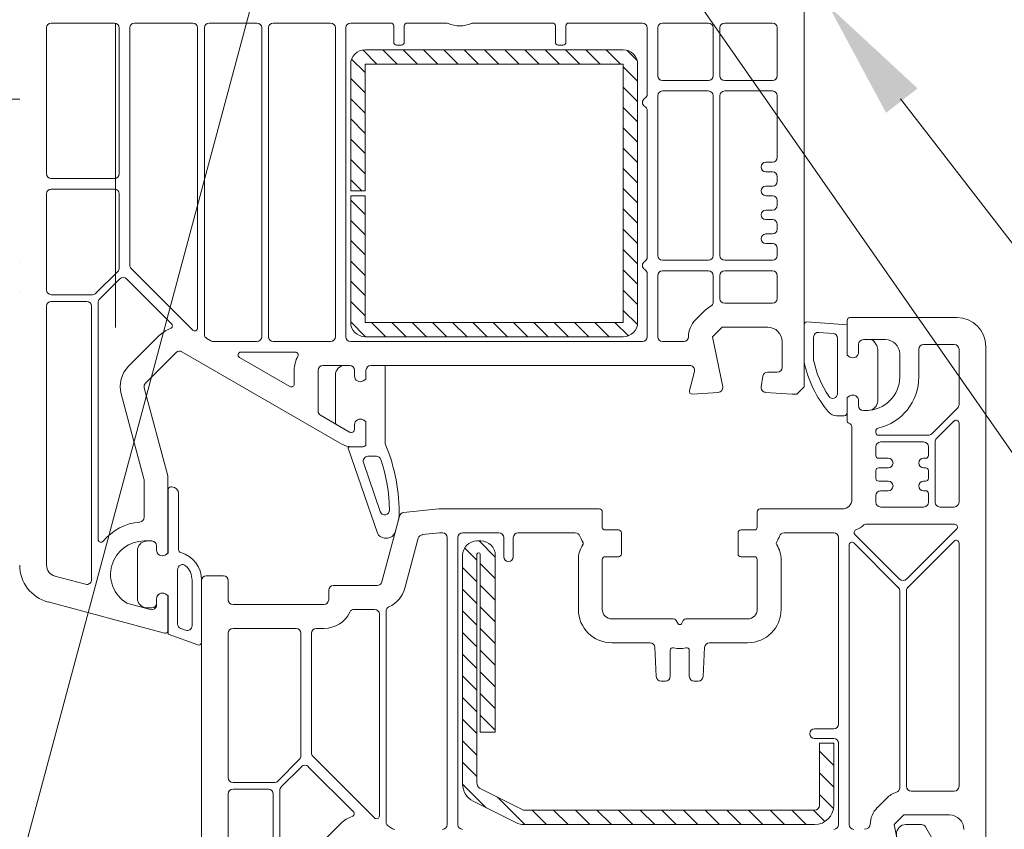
# Model space of a CAD drawing. Header units: millimetres. Extents: x -256498 to -248402, y 35117 to 38243.
# Tile 15 of 19: x -248845 to -248742, y 36730 to 36815. Entities that reach past the tile are written whole.
import ezdxf

# ---------------------------------------------------------------- set-up
doc = ezdxf.new("R2010")
doc.units = ezdxf.units.MM
doc.header["$MEASUREMENT"] = 0
doc.linetypes.add('FENCELINE1', pattern='A,0,[1,Detail č.6 ŘEZ OKNEM - NADPRAŽÍ II_1.Shx,S=0.31246,R=0,X=0,Y=0],-39.37,0', length=39.37)

msp = doc.modelspace()

# ---------------------------------------------------------------- hatches: boundary and pattern name
at = {"linetype": 'Continuous', "lineweight": 20, "true_color": 0xff6600}
h = msp.add_hatch(dxfattribs=at)
h.set_pattern_fill('PUR_0001', color=30, style=0, pattern_type=2)
h.set_pattern_definition([(0, (-400923.88, -5964.644), (0, 16.2379762), [9.375, -18.75]), (120, (-400923.88, -5964.644), (14.0625, 8.1189881), [9.375, -18.75]), (60, (-400914.505, -5964.644), (-14.0625, 8.1189881), [9.375, -18.75]), (0, (-400925.755, -5967.899), (28.125, 16.2379762), [18.75, -37.5]), (120, (-400925.755, -5967.899), (-28.125, 16.2379764), [18.75, -37.5]), (60, (-400925.755, -5967.899), (6e-08, 32.4759526), [0, -37.5, 18.75, 0, 0, 0])])
h.paths.add_polyline_path([(-249102.21, 36987.57), (-249102.21, 36802.51), (-248845.31, 36802.52), (-248845.31, 36831.69), (-248942.21, 36831.7), (-248942.21, 36987.57)])
at = {"linetype": 'Continuous', "lineweight": 13}
msp.add_hatch(color=154, dxfattribs=at).paths.add_polyline_path([(-248754.74, 36804.78), (-248751.44, 36807.33), (-248760.74, 36815.94)])

# ---------------------------------------------------------------- linework, layer by layer
at = {"color": 154, "linetype": 'Continuous', "lineweight": 13}
for p, q in [((-248817.33, 36830.05), (-248895.67, 36538.53)), ((-248780.7, 36825.38), (-248640.71, 36624.63)), ((-248809.44, 36811.35), (-248807.96, 36809.86)), ((-248809.21, 36811.36), (-248782.21, 36811.36)), ((-248807.34, 36811.36), (-248805.84, 36809.86)), ((-248805.22, 36811.36), (-248803.72, 36809.86)), ((-248803.09, 36811.36), (-248801.59, 36809.86)), ((-248800.97, 36811.36), (-248799.47, 36809.86)), ((-248798.85, 36811.36), (-248797.35, 36809.86)), ((-248796.73, 36811.36), (-248795.23, 36809.86)), ((-248794.61, 36811.36), (-248793.11, 36809.86)), ((-248792.49, 36811.36), (-248790.99, 36809.86)), ((-248790.37, 36811.36), (-248788.87, 36809.86)), ((-248788.25, 36811.36), (-248786.75, 36809.86)), ((-248786.12, 36811.36), (-248784.62, 36809.86)), ((-248784, 36811.36), (-248782.5, 36809.86)), ((-248781.83, 36811.31), (-248780.76, 36810.25)), ((-248810.71, 36796.61), (-248810.71, 36809.86)), ((-248810.62, 36810.4), (-248809.21, 36809)), ((-248782.21, 36809.86), (-248809.21, 36809.86)), ((-248809.21, 36809.86), (-248809.21, 36796.61)), ((-248782.21, 36782.86), (-248782.21, 36809.86)), ((-248780.71, 36809.86), (-248780.71, 36782.86)), ((-248782.21, 36809.57), (-248780.71, 36808.07)), ((-248810.71, 36808.38), (-248809.21, 36806.88)), ((-248782.21, 36807.45), (-248780.71, 36805.95)), ((-248810.71, 36806.25), (-248809.21, 36804.75)), ((-248753.24, 36806.24), (-248640.71, 36660.76)), ((-248782.21, 36805.33), (-248780.71, 36803.83)), ((-248810.71, 36804.13), (-248809.21, 36802.63)), ((-248782.21, 36803.21), (-248780.71, 36801.71)), ((-248810.71, 36802.01), (-248809.21, 36800.51)), ((-248782.21, 36801.09), (-248780.71, 36799.59)), ((-248810.71, 36799.89), (-248809.21, 36798.39)), ((-248782.21, 36798.97), (-248780.71, 36797.47)), ((-248810.71, 36797.77), (-248809.56, 36796.61)), ((-248809.21, 36796.61), (-248810.71, 36796.61)), ((-248782.21, 36796.85), (-248780.71, 36795.35)), ((-248810.71, 36782.86), (-248810.71, 36796.11)), ((-248810.71, 36796.11), (-248809.21, 36796.11)), ((-248810.71, 36795.65), (-248809.21, 36794.15)), ((-248809.21, 36796.11), (-248809.21, 36782.86)), ((-248782.21, 36794.73), (-248780.71, 36793.23)), ((-248810.71, 36793.53), (-248809.21, 36792.03)), ((-248782.21, 36792.6), (-248780.71, 36791.1)), ((-248810.71, 36791.41), (-248809.21, 36789.91)), ((-248782.21, 36790.48), (-248780.71, 36788.98)), ((-248810.71, 36789.28), (-248809.21, 36787.78)), ((-248782.21, 36788.36), (-248780.71, 36786.86)), ((-248810.71, 36787.16), (-248809.21, 36785.66)), ((-248782.21, 36786.24), (-248780.71, 36784.74)), ((-248810.71, 36785.04), (-248809.21, 36783.54)), ((-248782.21, 36784.12), (-248780.73, 36782.64)), ((-248810.71, 36782.92), (-248809.16, 36781.36)), ((-248809.21, 36782.86), (-248782.21, 36782.86)), ((-248808.54, 36782.86), (-248807.04, 36781.36)), ((-248806.41, 36782.86), (-248804.91, 36781.36)), ((-248804.29, 36782.86), (-248802.79, 36781.36)), ((-248802.17, 36782.86), (-248800.67, 36781.36)), ((-248800.05, 36782.86), (-248798.55, 36781.36)), ((-248797.93, 36782.86), (-248796.43, 36781.36)), ((-248795.81, 36782.86), (-248794.31, 36781.36)), ((-248793.69, 36782.86), (-248792.19, 36781.36)), ((-248791.57, 36782.86), (-248790.07, 36781.36)), ((-248789.44, 36782.86), (-248787.94, 36781.36)), ((-248787.32, 36782.86), (-248785.82, 36781.36)), ((-248785.2, 36782.86), (-248783.7, 36781.36)), ((-248783.08, 36782.86), (-248781.68, 36781.46)), ((-248782.21, 36781.36), (-248809.21, 36781.36)), ((-248798.8, 36759.28), (-248797.51, 36757.99)), ((-248797.51, 36760.01), (-248797.09, 36760.01)), ((-248797.27, 36760.01), (-248795.59, 36758.33)), ((-248799.01, 36734.6), (-248799.01, 36758.51)), ((-248797.51, 36758.63), (-248797.51, 36734.73)), ((-248797.17, 36740.01), (-248797.17, 36758.6)), ((-248795.59, 36758.51), (-248795.59, 36740.01)), ((-248799.01, 36757.23), (-248797.51, 36755.73)), ((-248797.17, 36757.65), (-248795.59, 36756.07)), ((-248797.17, 36755.39), (-248795.59, 36753.81)), ((-248799.01, 36754.97), (-248797.51, 36753.47)), ((-248797.17, 36753.12), (-248795.59, 36751.54)), ((-248799.01, 36752.71), (-248797.51, 36751.21)), ((-248799.01, 36750.44), (-248797.51, 36748.94)), ((-248797.17, 36750.86), (-248795.59, 36749.28)), ((-248799.01, 36748.18), (-248797.51, 36746.68)), ((-248797.17, 36748.6), (-248795.59, 36747.02)), ((-248799.01, 36745.92), (-248797.51, 36744.42)), ((-248797.17, 36746.33), (-248795.59, 36744.76)), ((-248797.17, 36744.07), (-248795.59, 36742.49)), ((-248799.01, 36743.65), (-248797.51, 36742.15)), ((-248797.17, 36741.81), (-248795.59, 36740.23)), ((-248799.01, 36741.39), (-248797.51, 36739.89)), ((-248795.59, 36740.01), (-248797.17, 36740.01)), ((-248799.01, 36739.13), (-248797.51, 36737.63)), ((-248761.71, 36732.36), (-248761.71, 36738.86)), ((-248761.71, 36738.86), (-248760.21, 36738.86)), ((-248760.28, 36738.86), (-248760.21, 36738.8)), ((-248760.21, 36738.86), (-248760.21, 36732.36)), ((-248761.71, 36738.03), (-248760.21, 36736.53)), ((-248799.01, 36736.87), (-248797.51, 36735.37)), ((-248761.71, 36735.77), (-248760.21, 36734.27)), ((-248799.01, 36734.6), (-248796.53, 36732.12)), ((-248797.24, 36734.15), (-248792.77, 36731.92)), ((-248793.44, 36730.57), (-248797.91, 36732.81)), ((-248795.36, 36733.21), (-248792.51, 36730.36)), ((-248761.71, 36733.51), (-248760.24, 36732.03)), ((-248792.54, 36731.86), (-248762.21, 36731.86)), ((-248791.75, 36731.86), (-248790.25, 36730.36)), ((-248789.49, 36731.86), (-248787.99, 36730.36)), ((-248787.22, 36731.86), (-248785.72, 36730.36)), ((-248784.96, 36731.86), (-248783.46, 36730.36)), ((-248782.7, 36731.86), (-248781.2, 36730.36)), ((-248780.43, 36731.86), (-248778.93, 36730.36)), ((-248778.17, 36731.86), (-248776.67, 36730.36)), ((-248775.91, 36731.86), (-248774.41, 36730.36)), ((-248773.65, 36731.86), (-248772.15, 36730.36)), ((-248771.38, 36731.86), (-248769.88, 36730.36)), ((-248769.12, 36731.86), (-248767.62, 36730.36)), ((-248766.86, 36731.86), (-248765.36, 36730.36)), ((-248764.6, 36731.86), (-248763.1, 36730.36)), ((-248762.33, 36731.86), (-248761.14, 36730.67)), ((-248762.21, 36730.36), (-248792.54, 36730.36))]:
    msp.add_line(p, q, dxfattribs=at)
at = {"color": 7, "linetype": 'Continuous', "lineweight": 20}
for p, q in [((-248763.31, 36822.86), (-248763.31, 36776.11)), ((-248842.02, 36814.16), (-248835.41, 36814.16)), ((-248833.31, 36814.16), (-248827.21, 36814.16)), ((-248825.51, 36814.16), (-248820.51, 36814.16)), ((-248812.81, 36814.16), (-248818.81, 36814.16)), ((-248806.51, 36814.16), (-248810.71, 36814.16)), ((-248806.21, 36812.16), (-248806.21, 36813.86)), ((-248805.11, 36813.86), (-248805.11, 36812.16)), ((-248800.73, 36814.16), (-248804.81, 36814.16)), ((-248789.61, 36814.16), (-248797.9, 36814.16)), ((-248789.31, 36812.16), (-248789.31, 36813.86)), ((-248788.21, 36813.86), (-248788.21, 36812.16)), ((-248780.21, 36814.16), (-248787.91, 36814.16)), ((-248778.11, 36814.16), (-248773.31, 36814.16)), ((-248771.61, 36814.16), (-248766.61, 36814.16)), ((-248842.52, 36798.41), (-248842.51, 36813.66)), ((-248834.91, 36813.66), (-248834.91, 36798.41)), ((-248833.81, 36788.85), (-248833.81, 36813.66)), ((-248826.71, 36813.66), (-248826.71, 36782.27)), ((-248826.01, 36781.62), (-248826.01, 36813.66)), ((-248820.01, 36813.66), (-248820.01, 36781.36)), ((-248819.31, 36813.66), (-248819.31, 36781.36)), ((-248812.31, 36781.36), (-248812.31, 36813.66)), ((-248811.21, 36813.66), (-248811.21, 36781.36)), ((-248779.71, 36806.73), (-248779.71, 36813.66)), ((-248778.61, 36808.66), (-248778.61, 36813.66)), ((-248772.81, 36813.66), (-248772.81, 36808.66)), ((-248772.11, 36808.66), (-248772.11, 36813.66)), ((-248766.11, 36813.66), (-248766.11, 36808.66)), ((-248805.41, 36811.86), (-248805.91, 36811.86)), ((-248788.51, 36811.86), (-248789.01, 36811.86)), ((-248773.31, 36808.16), (-248778.11, 36808.16)), ((-248766.61, 36808.16), (-248771.61, 36808.16)), ((-248778.11, 36807.06), (-248773.31, 36807.06)), ((-248771.61, 36807.06), (-248766.61, 36807.06)), ((-248778.61, 36789.86), (-248778.61, 36806.56)), ((-248772.81, 36806.56), (-248772.81, 36789.86)), ((-248772.11, 36789.86), (-248772.11, 36806.56)), ((-248766.11, 36806.56), (-248766.11, 36800.11)), ((-248779.71, 36789.68), (-248779.71, 36805)), ((-248766.61, 36799.61), (-248767.31, 36799.61)), ((-248767.31, 36798.61), (-248766.61, 36798.61)), ((-248835.41, 36797.91), (-248842.02, 36797.91)), ((-248766.11, 36798.11), (-248766.11, 36797.61)), ((-248842.52, 36796.31), (-248842.51, 36786.26)), ((-248835.41, 36796.81), (-248842.02, 36796.81)), ((-248834.91, 36788.54), (-248834.91, 36796.31)), ((-248766.61, 36797.11), (-248767.31, 36797.11)), ((-248767.31, 36796.11), (-248766.61, 36796.11)), ((-248766.11, 36795.61), (-248766.11, 36795.11)), ((-248766.61, 36794.61), (-248767.31, 36794.61)), ((-248767.31, 36793.61), (-248766.61, 36793.61)), ((-248766.11, 36793.11), (-248766.11, 36792.61)), ((-248766.61, 36792.11), (-248767.31, 36792.11)), ((-248767.31, 36791.11), (-248766.61, 36791.11)), ((-248766.11, 36790.61), (-248766.11, 36789.86)), ((-248773.31, 36789.36), (-248778.11, 36789.36)), ((-248766.61, 36789.36), (-248771.61, 36789.36)), ((-248837.34, 36785.91), (-248835.06, 36788.19)), ((-248827.23, 36782.05), (-248833.67, 36788.5)), ((-248773.31, 36788.26), (-248778.11, 36788.26)), ((-248771.61, 36788.26), (-248766.61, 36788.26)), ((-248834.85, 36787.41), (-248836.97, 36785.29)), ((-248829.44, 36782.71), (-248834.14, 36787.41)), ((-248779.71, 36781.36), (-248779.71, 36787.95)), ((-248778.61, 36787.76), (-248778.61, 36781.36)), ((-248772.81, 36785), (-248772.81, 36787.76)), ((-248772.11, 36785.36), (-248772.11, 36787.76)), ((-248766.11, 36787.76), (-248766.11, 36785.36)), ((-248842.01, 36785.76), (-248837.69, 36785.76)), ((-248838.31, 36785.06), (-248842.01, 36785.06)), ((-248842.51, 36784.56), (-248842.51, 36757.49)), ((-248837.81, 36756.51), (-248837.81, 36784.56)), ((-248837.11, 36784.94), (-248837.11, 36760.17)), ((-248774.65, 36783.13), (-248773.65, 36784.13)), ((-248766.61, 36784.86), (-248771.61, 36784.86)), ((-248758.81, 36779.42), (-248758.81, 36783.06)), ((-248758.51, 36783.36), (-248747.31, 36783.36)), ((-248771.89, 36782.36), (-248772.89, 36781.36)), ((-248767.11, 36782.36), (-248771.89, 36782.36)), ((-248763.31, 36782.61), (-248763.31, 36778.91)), ((-248758.81, 36782.61), (-248763.01, 36782.91)), ((-248758.81, 36779.42), (-248758.81, 36782.61)), ((-248833.94, 36778.28), (-248830.73, 36781.48)), ((-248825.33, 36780.93), (-248825.76, 36781.18)), ((-248772.89, 36781.36), (-248771.82, 36776.14)), ((-248762.31, 36781.32), (-248762.31, 36778.91)), ((-248760.28, 36781.71), (-248761.78, 36781.82)), ((-248759.81, 36775.42), (-248759.81, 36781.22)), ((-248754.81, 36781.06), (-248757.11, 36781.06)), ((-248756.39, 36781.06), (-248757.11, 36781.06)), ((-248820.51, 36780.86), (-248825.08, 36780.86)), ((-248818.81, 36780.86), (-248812.81, 36780.86)), ((-248810.71, 36780.86), (-248780.21, 36780.86)), ((-248778.11, 36780.86), (-248775.89, 36780.86)), ((-248765.61, 36778.16), (-248765.61, 36780.86)), ((-248757.61, 36780.56), (-248757.61, 36779.76)), ((-248757.61, 36780.56), (-248757.61, 36779.76)), ((-248755.8, 36780.59), (-248755.98, 36780.85)), ((-248755.61, 36774.66), (-248755.61, 36780.02)), ((-248751.31, 36777.16), (-248751.31, 36780.06)), ((-248750.81, 36780.56), (-248747.61, 36780.56)), ((-248747.11, 36780.06), (-248747.11, 36774.26)), ((-248744.31, 36780.36), (-248744.31, 36725.11)), ((-248828.97, 36779.72), (-248832.17, 36776.51)), ((-248811.62, 36770.13), (-248828.36, 36779.8)), ((-248817.06, 36776.16), (-248822.34, 36779.2)), ((-248822.19, 36779.76), (-248816.5, 36779.76)), ((-248758.51, 36779.24), (-248758.81, 36779.42)), ((-248758.51, 36779.24), (-248758.81, 36779.42)), ((-248753.31, 36777.16), (-248753.31, 36779.56)), ((-248816.61, 36777.86), (-248816.61, 36776.42)), ((-248814.11, 36777.86), (-248814.11, 36773.59)), ((-248810.81, 36778.36), (-248813.61, 36778.36)), ((-248810.81, 36778.36), (-248811.31, 36778.36)), ((-248810.31, 36777.26), (-248810.31, 36777.86)), ((-248810.31, 36777.26), (-248810.31, 36777.86)), ((-248809.11, 36777.86), (-248809.11, 36776.92)), ((-248809.11, 36777.86), (-248809.11, 36776.92)), ((-248775.25, 36778.36), (-248808.61, 36778.36)), ((-248807.11, 36778.36), (-248808.61, 36778.36)), ((-248807.11, 36770.3), (-248807.11, 36778.36)), ((-248812.31, 36777.36), (-248812.31, 36772.5)), ((-248809.11, 36776.92), (-248809.41, 36776.74)), ((-248809.11, 36776.92), (-248809.41, 36776.74)), ((-248775.3, 36775.74), (-248774.77, 36777.73)), ((-248767.81, 36776.13), (-248767.61, 36777.25)), ((-248767.12, 36777.66), (-248766.11, 36777.66)), ((-248832.3, 36776.03), (-248829.83, 36766.83)), ((-248763.31, 36776.11), (-248764.06, 36775.36)), ((-248832.33, 36766.5), (-248834.71, 36775.38)), ((-248772.28, 36775.54), (-248774.99, 36775.36)), ((-248764.56, 36775.36), (-248767.35, 36775.55)), ((-248764.06, 36775.36), (-248764.56, 36775.36)), ((-248758.81, 36775.01), (-248758.51, 36775.18)), ((-248758.81, 36775.01), (-248758.51, 36775.18)), ((-248758.81, 36772.6), (-248758.81, 36775.01)), ((-248758.81, 36773.41), (-248758.81, 36775.01)), ((-248757.61, 36774.66), (-248757.61, 36774.16)), ((-248757.61, 36774.66), (-248757.61, 36774.16)), ((-248757.11, 36773.66), (-248756.81, 36773.66)), ((-248757.11, 36773.66), (-248756.61, 36773.66)), ((-248747.26, 36773.91), (-248749.96, 36771.21)), ((-248813.86, 36773.16), (-248810.83, 36771.4)), ((-248809.41, 36772.68), (-248809.11, 36772.51)), ((-248809.41, 36772.68), (-248809.11, 36772.51)), ((-248759.91, 36773.11), (-248759.11, 36773.11)), ((-248812.28, 36772.24), (-248810.83, 36771.4)), ((-248810.31, 36771.66), (-248810.31, 36772.16)), ((-248810.31, 36771.66), (-248810.31, 36772.16)), ((-248809.11, 36772.51), (-248809.11, 36770.16)), ((-248809.11, 36772.51), (-248809.11, 36770.16)), ((-248758.31, 36764.36), (-248758.31, 36771.86)), ((-248747.63, 36772.56), (-248749.47, 36770.71)), ((-248747.11, 36764.06), (-248747.11, 36772.34)), ((-248810.68, 36771.36), (-248810.61, 36771.36)), ((-248810.68, 36771.36), (-248810.61, 36771.36)), ((-248755.81, 36771.36), (-248755.81, 36771.51)), ((-248750.32, 36771.06), (-248755.51, 36771.06)), ((-248810.97, 36769.73), (-248807.91, 36760.84)), ((-248809.41, 36769.86), (-248810.87, 36769.86)), ((-248809.41, 36769.86), (-248810.62, 36769.86)), ((-248755.81, 36768.96), (-248755.81, 36769.86)), ((-248755.31, 36770.36), (-248750.81, 36770.36)), ((-248750.31, 36769.86), (-248750.31, 36768.96)), ((-248749.61, 36770.36), (-248749.61, 36764.06)), ((-248808.91, 36768.86), (-248808.02, 36768.86)), ((-248754.51, 36768.66), (-248755.51, 36768.66)), ((-248750.61, 36768.66), (-248750.81, 36768.66)), ((-248807.63, 36763.09), (-248809.38, 36768.2)), ((-248755.51, 36767.66), (-248754.51, 36767.66)), ((-248750.81, 36767.66), (-248750.61, 36767.66)), ((-248829.81, 36766.7), (-248829.81, 36758.72)), ((-248755.81, 36766.56), (-248755.81, 36767.36)), ((-248750.31, 36767.36), (-248750.31, 36766.56)), ((-248832.31, 36762.49), (-248832.31, 36766.37)), ((-248829.5, 36765.66), (-248829.4, 36765.66)), ((-248754.51, 36766.26), (-248755.51, 36766.26)), ((-248750.61, 36766.26), (-248750.81, 36766.26)), ((-248829.8, 36758.72), (-248829.8, 36765.36)), ((-248828.7, 36764.96), (-248828.7, 36759.1)), ((-248755.81, 36764.06), (-248755.81, 36764.76)), ((-248755.31, 36765.26), (-248754.51, 36765.26)), ((-248750.81, 36765.26), (-248750.61, 36765.26)), ((-248750.31, 36764.96), (-248750.31, 36764.06)), ((-248750.81, 36763.56), (-248755.31, 36763.56)), ((-248749.11, 36763.56), (-248747.61, 36763.56)), ((-248807.46, 36755.73), (-248805.62, 36762.61)), ((-248806.07, 36760.91), (-248805.68, 36762.36)), ((-248805.19, 36762.98), (-248801.51, 36763.36)), ((-248801.51, 36763.36), (-248784.71, 36763.36)), ((-248784.41, 36763.06), (-248784.41, 36761.46)), ((-248768.21, 36761.46), (-248768.21, 36763.06)), ((-248767.91, 36763.36), (-248759.31, 36763.36)), ((-248747.58, 36761.76), (-248756.86, 36761.76)), ((-248807.16, 36760.32), (-248806.85, 36760.32)), ((-248805.04, 36755.09), (-248803.65, 36760.3)), ((-248803.22, 36760.67), (-248801.41, 36760.86)), ((-248801.36, 36760.86), (-248801.11, 36760.86)), ((-248800.61, 36760.36), (-248800.61, 36730.36)), ((-248799.51, 36730.36), (-248799.51, 36760.36)), ((-248799.01, 36760.86), (-248795.21, 36760.86)), ((-248794.71, 36760.36), (-248794.71, 36758.36)), ((-248793.71, 36758.36), (-248793.71, 36760.36)), ((-248793.21, 36760.86), (-248787.23, 36760.86)), ((-248784.11, 36761.16), (-248782.71, 36761.16)), ((-248782.41, 36760.86), (-248782.41, 36758.66)), ((-248770.21, 36758.66), (-248770.21, 36760.86)), ((-248769.91, 36761.16), (-248768.51, 36761.16)), ((-248765.4, 36760.86), (-248760.21, 36760.86)), ((-248759.71, 36760.36), (-248759.71, 36740.86)), ((-248757.99, 36760.68), (-248753.32, 36756.01)), ((-248752.61, 36756.01), (-248747.37, 36761.25)), ((-248831.51, 36760.01), (-248832.31, 36760.01)), ((-248831.8, 36760.01), (-248831.5, 36760.01)), ((-248831.01, 36759.06), (-248831.01, 36759.51)), ((-248831, 36759.51), (-248831, 36759.06)), ((-248758.61, 36759.59), (-248758.61, 36730.36)), ((-248753.46, 36755.16), (-248758.1, 36759.8)), ((-248752.47, 36755.16), (-248747.63, 36760)), ((-248747.11, 36759.79), (-248747.11, 36734.36)), ((-248833, 36754.02), (-248833, 36759)), ((-248829.81, 36758.72), (-248830.11, 36758.54)), ((-248830.1, 36758.54), (-248829.8, 36758.72)), ((-248782.71, 36758.36), (-248784.11, 36758.36)), ((-248768.51, 36758.36), (-248769.91, 36758.36)), ((-248786.91, 36758.06), (-248786.91, 36752.86)), ((-248784.41, 36758.06), (-248784.41, 36752.86)), ((-248768.21, 36752.86), (-248768.21, 36758.06)), ((-248765.71, 36752.86), (-248765.71, 36758.06)), ((-248841.63, 36756.34), (-248838.42, 36755.48)), ((-248828.8, 36751.32), (-248828.8, 36757.04)), ((-248825.81, 36756.36), (-248824.01, 36756.36)), ((-248827.3, 36755.92), (-248827.3, 36751.14)), ((-248826.31, 36706.49), (-248826.31, 36755.86)), ((-248826.3, 36755.92), (-248826.3, 36749.43)), ((-248823.51, 36755.86), (-248823.51, 36753.86)), ((-248812.51, 36755.36), (-248807.94, 36755.36)), ((-248830.11, 36754.48), (-248829.81, 36754.31)), ((-248829.8, 36754.31), (-248830.1, 36754.48)), ((-248829.81, 36754.31), (-248829.81, 36750.66)), ((-248829.8, 36750.27), (-248829.8, 36754.31)), ((-248813.01, 36753.86), (-248813.01, 36754.86)), ((-248753.31, 36734.22), (-248753.31, 36754.81)), ((-248752.61, 36734.36), (-248752.61, 36754.81)), ((-248830.19, 36750.37), (-248842.35, 36753.63)), ((-248834, 36753.46), (-248831.64, 36752.83)), ((-248831.01, 36753.32), (-248831.01, 36753.96)), ((-248831, 36753.96), (-248831, 36753.51)), ((-248823.01, 36753.36), (-248813.51, 36753.36)), ((-248831.5, 36753.01), (-248831.8, 36753.01)), ((-248810.35, 36752.86), (-248808.21, 36752.86)), ((-248807.71, 36752.36), (-248807.71, 36731.27)), ((-248807.01, 36730.62), (-248807.01, 36752.67)), ((-248783.41, 36751.86), (-248776.95, 36751.86)), ((-248776.69, 36751.71), (-248776.49, 36751.36)), ((-248776.14, 36751.36), (-248775.94, 36751.71)), ((-248775.68, 36751.86), (-248769.21, 36751.86)), ((-248826.7, 36749.14), (-248829.8, 36750.27)), ((-248827.97, 36750.67), (-248828.47, 36750.85)), ((-248823.51, 36735.26), (-248823.51, 36750.36)), ((-248823.01, 36750.86), (-248816.41, 36750.86)), ((-248815.91, 36750.36), (-248815.91, 36737.54)), ((-248814.81, 36737.85), (-248814.81, 36750.36)), ((-248814.31, 36750.86), (-248813.51, 36750.86)), ((-248783.41, 36749.36), (-248779.41, 36749.36)), ((-248773.21, 36749.36), (-248769.21, 36749.36)), ((-248778.92, 36748.89), (-248778.76, 36745.84)), ((-248777.31, 36745.86), (-248777.31, 36748.55)), ((-248775.31, 36748.55), (-248775.31, 36745.86)), ((-248773.87, 36745.84), (-248773.71, 36748.89)), ((-248778.26, 36745.36), (-248777.81, 36745.36)), ((-248774.81, 36745.36), (-248774.37, 36745.36)), ((-248760.21, 36740.36), (-248762.21, 36740.36)), ((-248762.21, 36739.36), (-248760.21, 36739.36)), ((-248759.71, 36738.86), (-248759.71, 36730.36)), ((-248816.06, 36737.19), (-248818.34, 36734.91)), ((-248808.23, 36731.05), (-248814.67, 36737.5)), ((-248815.85, 36736.41), (-248817.97, 36734.29)), ((-248810.44, 36731.71), (-248815.14, 36736.41)), ((-248818.69, 36734.76), (-248823.01, 36734.76)), ((-248823.51, 36733.56), (-248823.51, 36706.49)), ((-248819.31, 36734.06), (-248823.01, 36734.06)), ((-248818.81, 36705.51), (-248818.81, 36733.56)), ((-248818.11, 36733.94), (-248818.11, 36709.17)), ((-248747.61, 36733.86), (-248752.11, 36733.86)), ((-248755.65, 36732.13), (-248754.65, 36733.13)), ((-248814.94, 36727.28), (-248811.73, 36730.48)), ((-248752.89, 36731.36), (-248753.89, 36730.36)), ((-248748.11, 36731.36), (-248752.89, 36731.36)), ((-248806.33, 36729.93), (-248806.76, 36730.18)), ((-248753.89, 36730.36), (-248752.82, 36725.14)), ((-248752.66, 36730.36), (-248751.05, 36730.36)), ((-248750.61, 36730.11), (-248748.56, 36726.56))]:
    msp.add_line(p, q, dxfattribs=at)
at = {"color": 48, "linetype": 'Continuous', "lineweight": 20, "true_color": 0x5a400a}
for p, q in [((-248835.31, 36814.12), (-248835.31, 36782.34)), ((-248845.31, 36786.09), (-248845.31, 36786.09))]:
    msp.add_line(p, q, dxfattribs=at)
at = {"color": 8, "linetype": 'FENCELINE1', "lineweight": 20}
msp.add_line((-248845.31, 36789.12), (-248845.31, 36789.12), dxfattribs=at)
at = {"color": 7, "linetype": 'Continuous', "lineweight": 20}
for centre, radius, start, end in [((-248842.02, 36813.66), 0.499, 90.0038, 180), ((-248835.41, 36813.66), 0.5, 0, 90), ((-248833.31, 36813.66), 0.5, 90, 180), ((-248827.21, 36813.66), 0.5, 0, 90), ((-248825.51, 36813.66), 0.5, 90, 180), ((-248820.51, 36813.66), 0.5, 0, 90), ((-248818.81, 36813.66), 0.5, 90, 180), ((-248812.81, 36813.66), 0.5, 0, 90), ((-248810.71, 36813.66), 0.5, 90, 180), ((-248806.51, 36813.86), 0.3, 0, 90), ((-248804.81, 36813.86), 0.3, 90, 180), ((-248800.73, 36813.66), 0.5, 66.1045, 90), ((-248799.31, 36816.86), 3, 246.1045, 293.8955), ((-248797.9, 36813.66), 0.5, 90, 113.8955), ((-248789.61, 36813.86), 0.3, 0, 90), ((-248787.91, 36813.86), 0.3, 90, 180), ((-248780.21, 36813.66), 0.5, 0, 90), ((-248778.11, 36813.66), 0.5, 90, 180), ((-248773.31, 36813.66), 0.5, 0, 90), ((-248771.61, 36813.66), 0.5, 90, 180), ((-248766.61, 36813.66), 0.5, 0, 90), ((-248805.91, 36812.16), 0.3, 180, 270), ((-248805.41, 36812.16), 0.3, 270, 0), ((-248789.01, 36812.16), 0.3, 180, 270), ((-248788.51, 36812.16), 0.3, 270, 0), ((-248778.11, 36808.66), 0.5, 180, 270), ((-248773.31, 36808.66), 0.5, 270, 0), ((-248771.61, 36808.66), 0.5, 180, 270), ((-248766.61, 36808.66), 0.5, 270, 0), ((-248780.21, 36806.73), 0.5, 300, 0), ((-248778.11, 36806.56), 0.5, 90, 180), ((-248773.31, 36806.56), 0.5, 0, 90), ((-248771.61, 36806.56), 0.5, 90, 180), ((-248766.61, 36806.56), 0.5, 0, 90), ((-248779.71, 36805.86), 0.5, 120, 240), ((-248780.21, 36805), 0.5, 0, 60), ((-248767.31, 36799.11), 0.5, 90, 270), ((-248766.61, 36800.11), 0.5, 270, 0), ((-248842.02, 36798.41), 0.5, 180, 270), ((-248835.41, 36798.41), 0.5, 270, 0), ((-248766.61, 36798.11), 0.5, 0, 90), ((-248766.61, 36797.61), 0.5, 270, 0), ((-248842.02, 36796.31), 0.5, 90, 180), ((-248835.41, 36796.31), 0.5, 0, 90), ((-248767.31, 36796.61), 0.5, 90, 270), ((-248766.61, 36795.61), 0.5, 0, 90), ((-248767.31, 36794.11), 0.5, 90, 270), ((-248766.61, 36795.11), 0.5, 270, 0), ((-248766.61, 36793.11), 0.5, 0, 90), ((-248766.61, 36792.61), 0.5, 270, 0), ((-248767.31, 36791.61), 0.5, 90, 270), ((-248766.61, 36790.61), 0.5, 0, 90), ((-248779.71, 36788.81), 0.5, 120, 240), ((-248780.21, 36789.68), 0.5, 300, 0), ((-248778.11, 36789.86), 0.5, 180, 270), ((-248773.31, 36789.86), 0.5, 270, 0), ((-248771.61, 36789.86), 0.5, 180, 270), ((-248766.61, 36789.86), 0.5, 270, 0), ((-248835.41, 36788.54), 0.5, 315, 0), ((-248833.31, 36788.85), 0.5, 180, 225), ((-248780.21, 36787.95), 0.5, 0, 60), ((-248778.11, 36787.76), 0.5, 90, 180), ((-248773.31, 36787.76), 0.5, 0, 90), ((-248771.61, 36787.76), 0.5, 90, 180), ((-248766.61, 36787.76), 0.5, 0, 90), ((-248834.49, 36787.06), 0.5, 45, 135), ((-248842.01, 36786.26), 0.5, 180, 270), ((-248842.01, 36784.56), 0.5, 90, 180), ((-248838.31, 36784.56), 0.5, 0, 90), ((-248837.69, 36786.26), 0.5, 270, 315), ((-248836.61, 36784.94), 0.5, 135, 180), ((-248773.31, 36785), 0.5, 298.4208, 0), ((-248771.61, 36785.36), 0.5, 180, 270), ((-248766.61, 36785.36), 0.5, 270, 0), ((-248771.89, 36782.36), 2.5, 118.4208, 135), ((-248772.89, 36781.36), 2.5, 135, 180), ((-248758.51, 36783.06), 0.3, 90, 180), ((-248747.31, 36780.36), 3, 0, 90), ((-248828.61, 36779.36), 3, 108.2823, 135), ((-248829.65, 36782.5), 0.3, 288.2823, 45), ((-248827.01, 36782.27), 0.3, 225, 0), ((-248767.11, 36780.86), 1.5, 0, 90), ((-248763.01, 36782.61), 0.3, 90, 180), ((-248825.51, 36781.62), 0.5, 180, 240), ((-248825.08, 36781.36), 0.5, 240, 270), ((-248820.51, 36781.36), 0.5, 270, 0), ((-248818.81, 36781.36), 0.5, 180, 270), ((-248812.81, 36781.36), 0.5, 270, 0), ((-248810.71, 36781.36), 0.5, 180, 270), ((-248780.21, 36781.36), 0.5, 270, 0), ((-248778.11, 36781.36), 0.5, 180, 270), ((-248775.89, 36781.36), 0.5, 270, 0), ((-248761.81, 36781.32), 0.5, 85.9144, 180), ((-248760.31, 36781.22), 0.5, 0, 85.9144), ((-248757.11, 36780.56), 0.5, 90, 180), ((-248757.11, 36780.56), 0.5, 90, 180), ((-248756.39, 36780.56), 0.5, 35, 90), ((-248754.81, 36779.56), 1.5, 0, 90), ((-248828.61, 36779.36), 0.5, 60, 135), ((-248756.61, 36780.02), 1, 0, 35), ((-248750.81, 36780.06), 0.5, 90, 180), ((-248747.61, 36780.06), 0.5, 0, 90), ((-248822.19, 36779.46), 0.3, 90, 240), ((-248813.61, 36777.86), 3, 150.9975, 180), ((-248816.5, 36779.46), 0.3, 330.9975, 90), ((-248762.31, 36778.91), 1, 180, 192.0552), ((-248751.56, 36781.21), 11, 192.0552, 213.4841), ((-248758.21, 36779.76), 0.6, 240, 0), ((-248758.21, 36779.76), 0.6, 240, 0), ((-248831.81, 36776.16), 3, 135, 195), ((-248813.61, 36777.86), 0.5, 90, 180), ((-248811.31, 36777.36), 1, 90, 180), ((-248810.81, 36777.86), 0.5, 0, 90), ((-248810.81, 36777.86), 0.5, 0, 90), ((-248808.61, 36777.86), 0.5, 90, 180), ((-248808.61, 36777.86), 0.5, 90, 180), ((-248775.25, 36777.86), 0.5, 345, 90), ((-248766.11, 36778.16), 0.5, 270, 0), ((-248751.56, 36781.21), 12, 192.0552, 219.9384), ((-248809.71, 36777.26), 0.6, 180, 300), ((-248809.71, 36777.26), 0.6, 180, 300), ((-248767.12, 36777.16), 0.5, 90, 170), ((-248756.81, 36777.16), 3.5, 270, 0), ((-248756.81, 36777.16), 5.5, 282.9522, 0), ((-248831.81, 36776.16), 0.5, 135, 195), ((-248816.91, 36776.42), 0.3, 240, 0), ((-248775.01, 36775.66), 0.3, 165, 273.8), ((-248772.31, 36776.04), 0.5, 273.8, 11.5), ((-248767.31, 36776.05), 0.5, 170, 266.2), ((-248760.31, 36775.42), 0.5, 213.4841, 0), ((-248758.21, 36774.66), 0.6, 0, 120), ((-248758.21, 36774.66), 0.6, 0, 120), ((-248757.11, 36774.16), 0.5, 180, 270), ((-248757.11, 36774.16), 0.5, 180, 270), ((-248756.61, 36774.66), 1, 270, 0), ((-248747.61, 36774.26), 0.5, 315, 0), ((-248813.61, 36773.59), 0.5, 180, 240), ((-248809.71, 36772.16), 0.6, 60, 180), ((-248809.71, 36772.16), 0.6, 60, 180), ((-248759.91, 36774.21), 1.1, 219.9384, 270), ((-248759.11, 36773.41), 0.3, 270, 0), ((-248747.41, 36772.34), 0.3, 0, 135), ((-248811.31, 36772.5), 1, 180, 194.8297), ((-248810.61, 36771.66), 0.3, 270, 0), ((-248810.61, 36771.66), 0.3, 270, 0), ((-248758.51, 36772.6), 0.3, 180, 247.9757), ((-248758.81, 36771.86), 0.5, 0, 67.9757), ((-248755.51, 36771.51), 0.3, 102.9522, 180), ((-248810.68, 36771.66), 0.3, 240, 270), ((-248810.68, 36771.66), 0.3, 240, 270), ((-248755.51, 36771.36), 0.3, 180, 270), ((-248750.32, 36771.56), 0.5, 270, 315), ((-248749.11, 36770.36), 0.5, 135, 180), ((-248810.62, 36771.86), 2, 240, 270), ((-248810.87, 36769.76), 0.1, 90, 199), ((-248809.41, 36770.16), 0.3, 270, 0), ((-248809.41, 36770.16), 0.3, 270, 0), ((-248806.61, 36770.3), 0.5, 180, 202.7893), ((-248823.9, 36763.03), 18.25, 358.4531, 22.7893), ((-248755.31, 36769.86), 0.5, 90, 180), ((-248750.81, 36769.86), 0.5, 0, 90), ((-248808.91, 36768.36), 0.5, 90, 199), ((-248808.02, 36768.36), 0.5, 18.5543, 90), ((-248823.9, 36763.03), 17.25, 0.7543, 18.5543), ((-248755.51, 36768.96), 0.3, 180, 270), ((-248754.51, 36768.16), 0.5, 270, 90), ((-248750.81, 36768.16), 0.5, 90, 270), ((-248750.61, 36768.96), 0.3, 270, 0), ((-248755.51, 36767.36), 0.3, 90, 180), ((-248750.61, 36767.36), 0.3, 0, 90), ((-248832.81, 36766.37), 0.5, 0, 15), ((-248830.31, 36766.7), 0.5, 0, 15), ((-248755.51, 36766.56), 0.3, 180, 270), ((-248750.61, 36766.56), 0.3, 270, 0), ((-248829.5, 36765.36), 0.3, 90, 180), ((-248829.4, 36764.96), 0.7, 0, 90), ((-248754.51, 36765.76), 0.5, 270, 90), ((-248750.81, 36765.76), 0.5, 90, 270), ((-248755.31, 36764.76), 0.5, 90, 180), ((-248750.61, 36764.96), 0.3, 0, 90), ((-248759.31, 36764.36), 1, 270, 0), ((-248755.31, 36764.06), 0.5, 180, 270), ((-248750.81, 36764.06), 0.5, 270, 0), ((-248749.11, 36764.06), 0.5, 180, 270), ((-248747.61, 36764.06), 0.5, 270, 0), ((-248832.81, 36762.49), 0.5, 274.7802, 0), ((-248807.15, 36763.25), 0.5, 199, 0.7543), ((-248806.46, 36762.56), 0.8, 345, 358.4531), ((-248805.13, 36762.48), 0.5, 96, 165), ((-248784.71, 36763.06), 0.3, 0, 90), ((-248767.91, 36763.06), 0.3, 90, 180), ((-248832.31, 36756.51), 5.5, 94.7802, 140.8833), ((-248784.11, 36761.46), 0.3, 180, 270), ((-248768.51, 36761.46), 0.3, 270, 0), ((-248759.31, 36764.36), 3.5, 293.8867, 310.2566), ((-248756.86, 36761.46), 0.3, 90, 130.2566), ((-248747.58, 36761.46), 0.3, 315, 90), ((-248807.16, 36761.12), 0.8, 200, 270), ((-248806.85, 36761.12), 0.8, 270, 345), ((-248803.16, 36760.17), 0.5, 96, 165), ((-248801.36, 36760.36), 0.5, 90, 96), ((-248801.11, 36760.36), 0.5, 0, 90), ((-248799.01, 36760.36), 0.5, 90, 180), ((-248795.21, 36760.36), 0.5, 0, 90), ((-248793.21, 36760.36), 0.5, 90, 180), ((-248787.23, 36760.36), 0.5, 19.4712, 90), ((-248784.11, 36761.46), 2.8, 199.4712, 213.2564), ((-248782.71, 36760.86), 0.3, 0, 90), ((-248769.91, 36760.86), 0.3, 90, 180), ((-248768.51, 36761.46), 2.8, 326.7436, 340.5288), ((-248765.4, 36760.36), 0.5, 90, 160.5288), ((-248760.21, 36760.36), 0.5, 0, 90), ((-248757.78, 36760.89), 0.3, 113.8867, 225), ((-248836.81, 36760.17), 0.3, 180, 320.8833), ((-248832.31, 36756.51), 3.5, 90, 238.8262), ((-248832, 36759), 1, 94.5886, 180), ((-248831.8, 36756.51), 3.5, 90, 94.5886), ((-248831.51, 36759.51), 0.5, 0, 90), ((-248831.5, 36759.51), 0.5, 0, 90), ((-248784.11, 36758.06), 2.8, 146.7436, 180), ((-248786.71, 36759.76), 0.3, 326.7436, 33.2564), ((-248765.92, 36759.76), 0.3, 146.7436, 213.2564), ((-248768.51, 36758.06), 2.8, 0, 33.2564), ((-248758.31, 36759.59), 0.3, 45, 180), ((-248747.41, 36759.79), 0.3, 0, 135), ((-248830.41, 36759.06), 0.6, 180, 300), ((-248830.4, 36759.06), 0.6, 180, 300), ((-248828.4, 36759.1), 0.3, 180, 254.1728), ((-248829.3, 36755.92), 3, 0.0003, 74.1728), ((-248794.21, 36758.36), 0.5, 180, 0), ((-248784.11, 36758.06), 0.3, 90, 180), ((-248782.71, 36758.66), 0.3, 270, 0), ((-248769.91, 36758.66), 0.3, 180, 270), ((-248768.51, 36758.06), 0.3, 0, 90), ((-248841.31, 36757.49), 4, 180, 255), ((-248841.31, 36757.49), 1.2, 180, 255), ((-248828.3, 36757.04), 0.5, 48.1879, 180), ((-248829.3, 36755.92), 2, 0.0003, 48.1879), ((-248832.31, 36756.51), 5.5, 180, 185.2964), ((-248825.81, 36755.86), 0.5, 90, 180), ((-248824.01, 36755.86), 0.5, 0, 90), ((-248838.29, 36755.96), 0.5, 255, 5.2964), ((-248812.51, 36754.86), 0.5, 90, 180), ((-248807.94, 36755.86), 0.5, 270, 345), ((-248753.81, 36754.81), 0.5, 0, 45), ((-248752.96, 36756.36), 0.5, 225, 315), ((-248752.11, 36754.81), 0.5, 135, 180), ((-248830.41, 36753.96), 0.6, 60, 180), ((-248830.4, 36753.96), 0.6, 60, 180), ((-248807.94, 36755.86), 3, 294.0659, 345), ((-248833.87, 36753.95), 0.5, 238.8262, 255), ((-248832, 36754.02), 1, 180, 265.4114), ((-248831.51, 36753.32), 0.5, 255, 0), ((-248831.5, 36753.51), 0.5, 270, 0), ((-248823.01, 36753.86), 0.5, 180, 270), ((-248813.51, 36753.86), 0.5, 270, 0), ((-248806.51, 36752.67), 0.5, 114.0659, 180), ((-248831.8, 36756.51), 3.5, 265.4114, 270), ((-248813.51, 36753.86), 3, 270, 334.6231), ((-248810.35, 36752.36), 0.5, 90, 154.6231), ((-248808.21, 36752.36), 0.5, 0, 90), ((-248783.41, 36752.86), 3.5, 180, 270), ((-248783.41, 36752.86), 1, 180, 270), ((-248769.21, 36752.86), 3.5, 270, 0), ((-248769.21, 36752.86), 1, 270, 0), ((-248828.3, 36751.32), 0.5, 180, 250), ((-248827.8, 36751.14), 0.5, 250, 0.0003), ((-248776.95, 36751.56), 0.3, 30, 90), ((-248776.31, 36751.46), 0.2, 210, 330), ((-248775.68, 36751.56), 0.3, 90, 150), ((-248830.11, 36750.66), 0.3, 255, 0), ((-248823.01, 36750.36), 0.5, 90, 180), ((-248816.41, 36750.36), 0.5, 0, 90), ((-248814.31, 36750.36), 0.5, 90, 180), ((-248826.6, 36749.43), 0.3, 250, 0.0004), ((-248779.41, 36748.86), 0.5, 3, 90), ((-248773.21, 36748.86), 0.5, 90, 177), ((-248777.01, 36748.55), 0.3, 76.5066, 180), ((-248776.31, 36751.46), 2.7, 256.5066, 283.4934), ((-248775.61, 36748.55), 0.3, 0, 103.4934), ((-248778.26, 36745.86), 0.5, 183, 270), ((-248777.81, 36745.86), 0.5, 270, 0), ((-248774.81, 36745.86), 0.5, 180, 270), ((-248774.37, 36745.86), 0.5, 270, 357), ((-248760.21, 36740.86), 0.5, 270, 0), ((-248762.21, 36739.86), 0.5, 90, 270), ((-248760.21, 36738.86), 0.5, 0, 90), ((-248814.31, 36737.85), 0.5, 180, 225), ((-248816.41, 36737.54), 0.5, 315, 0), ((-248815.49, 36736.06), 0.5, 45, 135), ((-248823.01, 36735.26), 0.5, 180, 270), ((-248818.69, 36735.26), 0.5, 270, 315), ((-248823.01, 36733.56), 0.5, 90, 180), ((-248819.31, 36733.56), 0.5, 0, 90), ((-248817.61, 36733.94), 0.5, 135, 180), ((-248752.89, 36731.36), 2.5, 108.0157, 135), ((-248753.81, 36734.22), 0.5, 288.0157, 0), ((-248752.11, 36734.36), 0.5, 180, 270), ((-248747.61, 36734.36), 0.5, 270, 0), ((-248810.65, 36731.5), 0.3, 288.2823, 45), ((-248753.89, 36730.36), 2.5, 135, 180), ((-248809.61, 36728.36), 3, 108.2823, 135), ((-248808.01, 36731.27), 0.3, 225, 0), ((-248806.51, 36730.62), 0.5, 180, 240), ((-248748.11, 36729.86), 1.5, 0, 90), ((-248806.08, 36730.36), 0.5, 240, 270), ((-248801.11, 36730.36), 0.5, 270, 0), ((-248799.01, 36730.36), 0.5, 180, 270), ((-248760.21, 36730.36), 0.5, 270, 0), ((-248758.11, 36730.36), 0.5, 180, 270), ((-248756.97, 36730.46), 0.594, 268.6923, 350.9188), ((-248752.66, 36729.36), 1, 90, 270), ((-248751.05, 36729.86), 0.5, 30, 90)]:
    msp.add_arc(centre, radius, start, end, dxfattribs=at)
at = {"color": 154, "linetype": 'Continuous', "lineweight": 13}
for centre, radius, start, end in [((-248809.21, 36809.86), 1.5, 90, 180), ((-248782.21, 36809.86), 1.5, 0, 90), ((-248809.21, 36782.86), 1.5, 180, 270), ((-248782.21, 36782.86), 1.5, 270, 0), ((-248797.51, 36758.51), 1.5, 90, 180), ((-248797.09, 36758.51), 1.5, 0, 90), ((-248797.34, 36758.6), 0.173, 0, 172.9448), ((-248797.01, 36734.6), 2, 180, 243.4349), ((-248796.78, 36734.73), 0.735, 180, 231.3832), ((-248792.54, 36732.36), 0.5, 243.4349, 270), ((-248762.21, 36732.36), 0.5, 270, 0), ((-248762.21, 36732.36), 2, 270, 0), ((-248792.54, 36732.36), 2, 243.4349, 270)]:
    msp.add_arc(centre, radius, start, end, dxfattribs=at)

doc.saveas('drawing.dxf')
